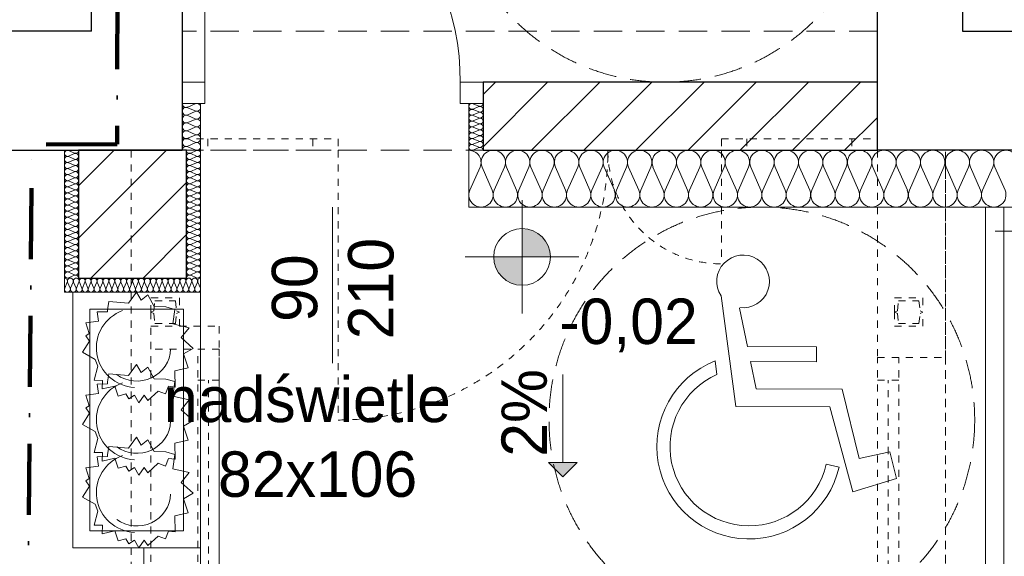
# Model space of a CAD drawing. Extents: x -220312 to -8310, y -91840 to 81907.
# Tile 21 of 128: x -187945 to -184476, y -11445 to -9555. Entities that reach past the tile are written whole.
import ezdxf

# ---------------------------------------------------------------- set-up
doc = ezdxf.new("R2010")
doc.units = 0
doc.header["$MEASUREMENT"] = 0
doc.set_wipeout_variables(frame=1)
for name, pattern in [('Hidden Line', [50, 25, -25]), ('Krawędzie ukryte', [150, 100, -50]), ('Kreski i kropki', [450, 250, -100, 0, -100])]:
    doc.linetypes.add(name, pattern=pattern)
doc.layers.add('#kan_san-op', color=34, linetype='Continuous')
for name, color, linetype, lineweight, true_color in [('Arch drzwi_Nr_Pióra__4', 7, 'Continuous', 9, 0x029e21), ('Arch ocieplenie_Nr_Pióra__22', 7, 'Continuous', 9, 0x7f7f7f), ('Arch ocieplenie_Nr_Pióra__24', 7, 'Continuous', 9, 0x029e21), ('Arch okna_Nr_Pióra__4', 7, 'Continuous', 9, 0x029e21), ('Arch wyposarzenie_Nr_Pióra__2', 7, 'Continuous', 13, 0x7f7f7f), ('Arch wyposarzenie_Nr_Pióra__4', 7, 'Continuous', 9, 0x029e21)]:
    doc.layers.add(name, color=color, linetype=linetype, lineweight=lineweight, true_color=true_color)
for name, color, linetype, lineweight in [('Arch opisy_Nr_Pióra__21', 7, 'Continuous', 9), ('Arch rynny_Nr_Pióra__21', 7, 'Continuous', 9), ('Arch schody_Nr_Pióra__21', 7, 'Continuous', 9), ('arch spadki_Nr_Pióra__21', 7, 'Continuous', 9), ('Arch wyburzenia_Nr_Pióra__46', 5, 'Continuous', 13), ('Arch ściany nośne_Nr_Pióra__21', 7, 'Continuous', 9), ('Arch ściany nośne_Nr_Pióra__27', 7, 'Continuous', 30), ('INWENT KONST. DREWNIANA_Nr_Pióra__20', 1, 'Continuous', 100), ('INWENT RZĘDNE_Nr_Pióra__21', 7, 'Continuous', 9), ('INWENT. DRZWI_Nr_Pióra__101', 8, 'Continuous', 13), ('INWENT. OKNA_Nr_Pióra__101', 8, 'Continuous', 13), ('INWENT.ŚCIANY_Nr_Pióra__1', 7, 'Continuous', 25), ('INWENT.ŚCIANY_Nr_Pióra__101', 8, 'Continuous', 13), ('Inwentaryzacja Konst._Nr_Pióra__101', 8, 'Continuous', 13), ('Istniejące schody_Nr_Pióra__101', 8, 'Continuous', 13), ('Istniejące stropy_Nr_Pióra__5', 7, 'Continuous', 13), ('PODKŁAD', 252, 'Continuous', 35)]:
    doc.layers.add(name, color=color, linetype=linetype, lineweight=lineweight)
doc.styles.add('GENERATED_STYLE_2', font='txt')
doc.styles.add('GENERATED_STYLE_6', font='txt')
pattern_1 = [(45, (0, 0), (-91.92388, 91.92388), [])]

# ---------------------------------------------------------------- blocks, each defined once
blk = doc.blocks.new('parter')
at = {"layer": 'Arch schody_Nr_Pióra__21', "linetype": 'Continuous'}
blk.add_hatch(color=252, dxfattribs=at).paths.add_polyline_path([(-186031.2, -11165.1), (-186081.2, -11115.1), (-185981.2, -11115.1)], flags=0)
at = {"layer": 'Arch ściany nośne_Nr_Pióra__21', "linetype": 'Continuous'}
h = blk.add_hatch(dxfattribs=at)
h.set_pattern_fill('Common_Brick', color=252, style=0, pattern_type=2)
h.set_pattern_definition(pattern_1)
h.paths.add_polyline_path([(-184922.4, -9775.1), (-186312.4, -9775.1), (-186312.4, -10015.1), (-184922.4, -10015.1)], flags=0)
h = blk.add_hatch(dxfattribs=at)
h.set_pattern_fill('Common_Brick', color=252, style=0, pattern_type=2)
h.set_pattern_definition(pattern_1)
h.paths.add_polyline_path([(-187737.4, -10015.1), (-187737.4, -10465.1), (-187357.4, -10465.1), (-187357.4, -10015.1)], flags=0)
at = {"layer": 'INWENT RZĘDNE_Nr_Pióra__21', "linetype": 'Continuous'}
for points in [[(-186174.8, -10390.5), (-186074.8, -10390.5), (-186082.4, -10352.2), (-186104.1, -10319.8), (-186136.5, -10298.1), (-186174.8, -10290.5)], [(-186174.8, -10390.5), (-186274.8, -10390.5), (-186267.2, -10428.8), (-186245.5, -10461.2), (-186213.1, -10482.9), (-186174.8, -10490.5)]]:
    blk.add_hatch(color=252, dxfattribs=at).paths.add_polyline_path(points, flags=0)
at = {"layer": 'Arch ocieplenie_Nr_Pióra__22', "color": 252, "linetype": 'Continuous'}
for p, q in [((-187326.7, -9851.3), (-187353, -9862.7)), ((-186347.5, -9851), (-186327.3, -9859.6)), ((-187353, -9865.1), (-187326.7, -9876.5)), ((-187326.7, -9878.8), (-187353, -9890.2)), ((-186327.3, -9861.3), (-186347.5, -9869.9)), ((-186347.5, -9871.6), (-186327.3, -9880.2)), ((-186327.3, -9882), (-186347.5, -9890.5)), ((-187353, -9892.6), (-187326.7, -9904)), ((-187326.7, -9906.3), (-187353, -9917.7)), ((-187353, -9920.1), (-187326.7, -9931.5)), ((-186347.5, -9892.3), (-186327.3, -9900.8)), ((-186327.3, -9902.6), (-186347.5, -9911.2)), ((-186347.5, -9912.9), (-186327.3, -9921.5)), ((-187326.7, -9933.8), (-187353, -9945.2)), ((-187353, -9947.6), (-187326.7, -9959)), ((-186327.3, -9923.2), (-186347.5, -9931.8)), ((-186347.5, -9933.5), (-186327.3, -9942.1)), ((-186327.3, -9943.8), (-186347.5, -9952.4)), ((-186347.5, -9954.1), (-186327.3, -9962.7)), ((-187326.7, -9961.3), (-187353, -9972.7)), ((-187353, -9975.1), (-187326.7, -9986.5)), ((-187326.7, -9988.8), (-187353, -10000.2)), ((-186327.3, -9964.5), (-186347.5, -9973)), ((-186347.5, -9974.8), (-186327.3, -9983.3)), ((-186327.3, -9985.1), (-186347.5, -9993.7)), ((-187353, -10002.6), (-187326.7, -10014)), ((-186347.5, -9995.4), (-186327.3, -10004)), ((-186327.3, -10005.7), (-186347.5, -10014.3)), ((-186358.8, -10155.6), (-186323, -10074.7)), ((-186315.7, -10074.7), (-186280, -10155.6)), ((-186272.7, -10155.6), (-186236.9, -10074.7)), ((-186229.7, -10074.7), (-186193.9, -10155.6)), ((-186186.7, -10155.6), (-186150.9, -10074.7)), ((-186143.7, -10074.7), (-186107.9, -10155.6)), ((-186100.6, -10155.6), (-186064.8, -10074.7)), ((-186057.6, -10074.7), (-186021.8, -10155.6)), ((-186014.6, -10155.6), (-185978.8, -10074.7)), ((-185971.6, -10074.7), (-185935.8, -10155.6)), ((-185928.6, -10155.6), (-185892.8, -10074.7)), ((-185885.5, -10074.7), (-185849.7, -10155.6)), ((-185842.5, -10155.6), (-185806.7, -10074.7)), ((-185799.5, -10074.7), (-185763.7, -10155.6)), ((-185756.5, -10155.6), (-185720.7, -10074.7)), ((-185713.5, -10074.7), (-185677.7, -10155.6)), ((-185670.4, -10155.6), (-185634.6, -10074.7)), ((-185627.4, -10074.7), (-185591.6, -10155.6)), ((-185584.4, -10155.6), (-185548.6, -10074.7)), ((-185541.4, -10074.7), (-185505.6, -10155.6)), ((-185498.4, -10155.6), (-185462.6, -10074.7)), ((-185455.3, -10074.7), (-185419.5, -10155.6)), ((-185412.3, -10155.6), (-185376.5, -10074.7)), ((-185369.3, -10074.7), (-185333.5, -10155.6)), ((-185326.3, -10155.6), (-185290.5, -10074.7)), ((-185283.2, -10074.7), (-185247.5, -10155.6)), ((-185240.2, -10155.6), (-185204.4, -10074.7)), ((-185197.2, -10074.7), (-185161.4, -10155.6)), ((-185154.2, -10155.6), (-185118.4, -10074.7)), ((-185111.2, -10074.7), (-185075.4, -10155.6)), ((-185068.1, -10155.6), (-185032.3, -10074.7)), ((-185025.1, -10074.7), (-184989.3, -10155.6)), ((-184982.1, -10155.6), (-184946.3, -10074.7)), ((-184939.1, -10074.7), (-184903.3, -10155.6)), ((-184896.1, -10155.6), (-184860.3, -10074.7)), ((-184853, -10074.7), (-184817.2, -10155.6)), ((-184810, -10155.6), (-184774.2, -10074.7)), ((-184767, -10074.7), (-184731.2, -10155.6)), ((-184724, -10155.6), (-184688.2, -10074.7)), ((-184681, -10074.7), (-184645.2, -10155.6)), ((-184637.9, -10155.6), (-184602.1, -10074.7)), ((-184594.9, -10074.7), (-184559.1, -10155.6)), ((-184551.9, -10155.6), (-184516.1, -10074.7)), ((-184508.9, -10074.7), (-184473.1, -10155.6))]:
    blk.add_line(p, q, dxfattribs=at)
for centre, major_axis, ratio, start_param, end_param in [((-187358.6, -9850.1), (13.8, 0), 0.994634, 3.141593, 5.125182), ((-187321.2, -9863.9), (13.8, 0), 0.994634, 4.299595, 8.266775), ((-186351.7, -9860.5), (10.6, 0), 0.969765, 1.158003, 5.125183), ((-186323, -9850.1), (10.6, 0), 0.969765, 4.299596, 6.283185), ((-187358.6, -9877.6), (13.8, 0), 0.994634, 1.158004, 5.125183), ((-187321.2, -9891.4), (13.8, 0), 0.994634, 4.299595, 8.266775), ((-186351.7, -9881.1), (10.6, 0), 0.969765, 1.158003, 5.125183), ((-186323, -9870.8), (10.6, 0), 0.969765, 4.299595, 8.266774), ((-186323, -9891.4), (10.6, 0), 0.969765, 4.299595, 8.266774), ((-187358.6, -9905.1), (13.8, 0), 0.994634, 1.158004, 5.125183), ((-187358.6, -9932.6), (13.8, 0), 0.994634, 1.158004, 5.125183), ((-187321.2, -9918.9), (13.8, 0), 0.994634, 4.299595, 8.266775), ((-186351.7, -9901.7), (10.6, 0), 0.969765, 1.158003, 5.125183), ((-186351.7, -9922.3), (10.6, 0), 0.969765, 1.158003, 5.125183), ((-186323, -9912), (10.6, 0), 0.969765, 4.299595, 8.266774), ((-186323, -9932.6), (10.6, 0), 0.969765, 4.299595, 8.266774), ((-187358.6, -9960.1), (13.8, 0), 0.994634, 1.158004, 5.125183), ((-187321.2, -9946.4), (13.8, 0), 0.994634, 4.299595, 8.266775), ((-186351.7, -9943), (10.6, 0), 0.969765, 1.158003, 5.125183), ((-186351.7, -9963.6), (10.6, 0), 0.969765, 1.158003, 5.125183), ((-186323, -9953.3), (10.6, 0), 0.969765, 4.299595, 8.266774), ((-187358.6, -9987.6), (13.8, 0), 0.994634, 1.158004, 5.125183), ((-187321.2, -9973.9), (13.8, 0), 0.994634, 4.299595, 8.266775), ((-187321.2, -10001.4), (13.8, 0), 0.994634, 4.299595, 8.266775), ((-186351.7, -9984.2), (10.6, 0), 0.969765, 1.158003, 5.125183), ((-186323, -9973.9), (10.6, 0), 0.969765, 4.299595, 8.266774), ((-186323, -9994.5), (10.6, 0), 0.969765, 4.299595, 8.266774), ((-187358.6, -10015.1), (13.8, 0), 0.994634, 1.158004, 3.141593), ((-186351.7, -10004.8), (10.6, 0), 0.969765, 1.158003, 5.125183), ((-186362.4, -10057.7), (43, 0), 0.988721, 5.870392, 7.853982), ((-186323, -10015.1), (10.6, 0), 0.969765, 0, 1.983589), ((-186276.3, -10057.7), (43, 0), 0.988721, 5.870392, 9.837571), ((-186190.3, -10057.7), (43, 0), 0.988721, 5.870392, 9.837571), ((-186104.3, -10057.7), (43, 0), 0.988721, 5.870392, 9.837571), ((-186018.2, -10057.7), (43, 0), 0.988721, 5.870392, 9.837571), ((-185932.2, -10057.7), (43, 0), 0.988721, 5.870392, 9.837571), ((-185846.1, -10057.7), (43, 0), 0.988721, 5.870392, 9.837571), ((-185760.1, -10057.7), (43, 0), 0.988721, 5.870392, 9.837571), ((-185674, -10057.7), (43, 0), 0.988721, 5.870392, 9.837571), ((-185588, -10057.7), (43, 0), 0.988721, 5.870392, 9.837571), ((-185502, -10057.7), (43, 0), 0.988721, 5.870392, 9.837571), ((-185415.9, -10057.7), (43, 0), 0.988721, 5.870392, 9.837571), ((-185329.9, -10057.7), (43, 0), 0.988721, 5.870392, 9.837571), ((-185243.8, -10057.7), (43, 0), 0.988721, 5.870392, 9.837571), ((-185157.8, -10057.7), (43, 0), 0.988721, 5.870392, 9.837571), ((-185071.8, -10057.7), (43, 0), 0.988721, 5.870392, 9.837571), ((-184985.7, -10057.7), (43, 0), 0.988721, 5.870392, 9.837571), ((-184899.7, -10057.7), (43, 0), 0.988721, 5.870392, 9.837571), ((-184813.6, -10057.7), (43, 0), 0.988721, 5.870392, 9.837571), ((-184727.6, -10057.7), (43, 0), 0.988721, 5.870392, 9.837571), ((-184641.5, -10057.7), (43, 0), 0.988721, 5.870392, 9.837571), ((-184555.5, -10057.7), (43, 0), 0.988721, 5.870392, 9.837571), ((-184469.5, -10057.7), (43, 0), 0.988721, 5.870392, 9.837571), ((-186319.4, -10172.6), (43, 0), 0.988721, 2.728799, 6.695979), ((-186233.3, -10172.6), (43, 0), 0.988721, 2.728799, 6.695979), ((-186147.3, -10172.6), (43, 0), 0.988721, 2.728799, 6.695979), ((-186061.2, -10172.6), (43, 0), 0.988721, 2.728799, 6.695979), ((-185975.2, -10172.6), (43, 0), 0.988721, 2.728799, 6.695979), ((-185889.2, -10172.6), (43, 0), 0.988721, 2.728799, 6.695979), ((-185803.1, -10172.6), (43, 0), 0.988721, 2.728799, 6.695979), ((-185717.1, -10172.6), (43, 0), 0.988721, 2.728799, 6.695979), ((-185631, -10172.6), (43, 0), 0.988721, 2.728799, 6.695979), ((-185545, -10172.6), (43, 0), 0.988721, 2.728799, 6.695979), ((-185458.9, -10172.6), (43, 0), 0.988721, 2.728799, 6.695979), ((-185372.9, -10172.6), (43, 0), 0.988721, 2.728799, 6.695979), ((-185286.9, -10172.6), (43, 0), 0.988721, 2.728799, 6.695979), ((-185200.8, -10172.6), (43, 0), 0.988721, 2.728799, 6.695979), ((-185114.8, -10172.6), (43, 0), 0.988721, 2.728799, 6.695979), ((-185028.7, -10172.6), (43, 0), 0.988721, 2.728799, 6.695979), ((-184942.7, -10172.6), (43, 0), 0.988721, 2.728799, 6.695979), ((-184856.7, -10172.6), (43, 0), 0.988721, 2.728799, 6.695979), ((-184770.6, -10172.6), (43, 0), 0.988721, 2.728799, 6.695979), ((-184684.6, -10172.6), (43, 0), 0.988721, 2.728799, 6.695979), ((-184598.5, -10172.6), (43, 0), 0.988721, 2.728799, 6.695979), ((-184512.5, -10172.6), (43, 0), 0.988721, 2.728799, 6.695979)]:
    blk.add_ellipse(centre, major_axis=major_axis, ratio=ratio, start_param=start_param, end_param=end_param, dxfattribs=at)
at = {"layer": 'Arch ocieplenie_Nr_Pióra__24', "color": 252, "linetype": 'Continuous'}
for p, q in [((-187772.5, -10016), (-187752.3, -10025)), ((-187752.3, -10026.8), (-187772.5, -10035.7)), ((-187322.3, -10016), (-187342.5, -10025)), ((-187342.5, -10026.8), (-187322.3, -10035.7)), ((-187772.5, -10037.5), (-187752.3, -10046.4)), ((-187752.3, -10048.2), (-187772.5, -10057.1)), ((-187772.5, -10058.9), (-187752.3, -10067.8)), ((-187322.3, -10037.5), (-187342.5, -10046.4)), ((-187342.5, -10048.2), (-187322.3, -10057.1)), ((-187322.3, -10058.9), (-187342.5, -10067.8)), ((-187752.3, -10069.6), (-187772.5, -10078.5)), ((-187772.5, -10080.3), (-187752.3, -10089.2)), ((-187752.3, -10091), (-187772.5, -10100)), ((-187342.5, -10069.6), (-187322.3, -10078.5)), ((-187322.3, -10080.3), (-187342.5, -10089.2)), ((-187342.5, -10091), (-187322.3, -10100)), ((-187772.5, -10101.8), (-187752.3, -10110.7)), ((-187752.3, -10112.5), (-187772.5, -10121.4)), ((-187772.5, -10123.2), (-187752.3, -10132.1)), ((-187322.3, -10101.8), (-187342.5, -10110.7)), ((-187342.5, -10112.5), (-187322.3, -10121.4)), ((-187322.3, -10123.2), (-187342.5, -10132.1)), ((-187752.3, -10133.9), (-187772.5, -10142.8)), ((-187772.5, -10144.6), (-187752.3, -10153.5)), ((-187752.3, -10155.3), (-187772.5, -10164.2)), ((-187342.5, -10133.9), (-187322.3, -10142.8)), ((-187322.3, -10144.6), (-187342.5, -10153.5)), ((-187342.5, -10155.3), (-187322.3, -10164.2)), ((-187772.5, -10166), (-187752.3, -10175)), ((-187752.3, -10176.8), (-187772.5, -10185.7)), ((-187772.5, -10187.5), (-187752.3, -10196.4)), ((-187752.3, -10198.2), (-187772.5, -10207.1)), ((-187322.3, -10166), (-187342.5, -10175)), ((-187342.5, -10176.8), (-187322.3, -10185.7)), ((-187322.3, -10187.5), (-187342.5, -10196.4)), ((-187342.5, -10198.2), (-187322.3, -10207.1)), ((-187772.5, -10208.9), (-187752.3, -10217.8)), ((-187752.3, -10219.6), (-187772.5, -10228.5)), ((-187772.5, -10230.3), (-187752.3, -10239.2)), ((-187322.3, -10208.9), (-187342.5, -10217.8)), ((-187342.5, -10219.6), (-187322.3, -10228.5)), ((-187322.3, -10230.3), (-187342.5, -10239.2)), ((-187752.3, -10241), (-187772.5, -10250)), ((-187772.5, -10251.8), (-187752.3, -10260.7)), ((-187752.3, -10262.5), (-187772.5, -10271.4)), ((-187342.5, -10241), (-187322.3, -10250)), ((-187322.3, -10251.8), (-187342.5, -10260.7)), ((-187342.5, -10262.5), (-187322.3, -10271.4)), ((-187772.5, -10273.2), (-187752.3, -10282.1)), ((-187752.3, -10283.9), (-187772.5, -10292.8)), ((-187772.5, -10294.6), (-187752.3, -10303.5)), ((-187322.3, -10273.2), (-187342.5, -10282.1)), ((-187342.5, -10283.9), (-187322.3, -10292.8)), ((-187322.3, -10294.6), (-187342.5, -10303.5)), ((-187752.3, -10305.3), (-187772.5, -10314.2)), ((-187772.5, -10316), (-187752.3, -10325)), ((-187752.3, -10326.8), (-187772.5, -10335.7)), ((-187772.5, -10337.5), (-187752.3, -10346.4)), ((-187342.5, -10305.3), (-187322.3, -10314.2)), ((-187322.3, -10316), (-187342.5, -10325)), ((-187342.5, -10326.8), (-187322.3, -10335.7)), ((-187322.3, -10337.5), (-187342.5, -10346.4)), ((-187752.3, -10348.2), (-187772.5, -10357.1)), ((-187772.5, -10358.9), (-187752.3, -10367.8)), ((-187752.3, -10369.6), (-187772.5, -10378.5)), ((-187342.5, -10348.2), (-187322.3, -10357.1)), ((-187322.3, -10358.9), (-187342.5, -10367.8)), ((-187342.5, -10369.6), (-187322.3, -10378.5)), ((-187772.5, -10380.3), (-187752.3, -10389.2)), ((-187752.3, -10391), (-187772.5, -10400)), ((-187772.5, -10401.8), (-187752.3, -10410.7)), ((-187322.3, -10380.3), (-187342.5, -10389.2)), ((-187342.5, -10391), (-187322.3, -10400)), ((-187322.3, -10401.8), (-187342.5, -10410.7)), ((-187752.3, -10412.5), (-187772.5, -10421.4)), ((-187772.5, -10423.2), (-187752.3, -10432.1)), ((-187752.3, -10433.9), (-187772.5, -10442.8)), ((-187342.5, -10412.5), (-187322.3, -10421.4)), ((-187322.3, -10423.2), (-187342.5, -10432.1)), ((-187342.5, -10433.9), (-187322.3, -10442.8)), ((-187772.5, -10444.6), (-187752.3, -10453.5)), ((-187752.3, -10455.3), (-187772.5, -10464.2)), ((-187322.3, -10444.6), (-187342.5, -10453.5)), ((-187342.5, -10455.3), (-187322.3, -10464.2)), ((-187786.5, -10500.2), (-187777.8, -10480)), ((-187776.1, -10480), (-187767.4, -10500.2)), ((-187765.6, -10500.2), (-187757, -10480)), ((-187755.2, -10480), (-187746.5, -10500.2)), ((-187744.8, -10500.2), (-187736.1, -10480)), ((-187734.3, -10480), (-187725.6, -10500.2)), ((-187723.9, -10500.2), (-187715.2, -10480)), ((-187713.5, -10480), (-187704.8, -10500.2)), ((-187703, -10500.2), (-187694.3, -10480)), ((-187692.6, -10480), (-187683.9, -10500.2)), ((-187682.2, -10500.2), (-187673.5, -10480)), ((-187671.7, -10480), (-187663, -10500.2)), ((-187661.3, -10500.2), (-187652.6, -10480)), ((-187650.9, -10480), (-187642.2, -10500.2)), ((-187640.4, -10500.2), (-187631.7, -10480)), ((-187630, -10480), (-187621.3, -10500.2)), ((-187619.5, -10500.2), (-187610.9, -10480)), ((-187609.1, -10480), (-187600.4, -10500.2)), ((-187598.7, -10500.2), (-187590, -10480)), ((-187588.2, -10480), (-187579.6, -10500.2)), ((-187577.8, -10500.2), (-187569.1, -10480)), ((-187567.4, -10480), (-187558.7, -10500.2)), ((-187556.9, -10500.2), (-187548.3, -10480)), ((-187546.5, -10480), (-187537.8, -10500.2)), ((-187536.1, -10500.2), (-187527.4, -10480)), ((-187525.6, -10480), (-187517, -10500.2)), ((-187515.2, -10500.2), (-187506.5, -10480)), ((-187504.8, -10480), (-187496.1, -10500.2)), ((-187494.3, -10500.2), (-187485.6, -10480)), ((-187483.9, -10480), (-187475.2, -10500.2)), ((-187473.5, -10500.2), (-187464.8, -10480)), ((-187463, -10480), (-187454.3, -10500.2)), ((-187452.6, -10500.2), (-187443.9, -10480)), ((-187442.2, -10480), (-187433.5, -10500.2)), ((-187431.7, -10500.2), (-187423, -10480)), ((-187421.3, -10480), (-187412.6, -10500.2)), ((-187410.9, -10500.2), (-187402.2, -10480)), ((-187400.4, -10480), (-187391.7, -10500.2)), ((-187390, -10500.2), (-187381.3, -10480)), ((-187379.5, -10480), (-187370.9, -10500.2)), ((-187369.1, -10500.2), (-187360.4, -10480)), ((-187358.7, -10480), (-187350, -10500.2)), ((-187348.2, -10500.2), (-187339.6, -10480)), ((-187337.8, -10480), (-187329.1, -10500.2)), ((-187327.4, -10500.2), (-187318.7, -10480)), ((-187316.9, -10480), (-187308.3, -10500.2))]:
    blk.add_line(p, q, dxfattribs=at)
for centre, major_axis, ratio, start_param, end_param in [((-187776.7, -10025.9), (0, -10.7), 0.992498, 2.728799, 6.695979), ((-187748, -10015.1), (0, -10.7), 0.992498, 5.870392, 7.853982), ((-187748, -10036.6), (0, -10.7), 0.992498, 5.870392, 9.837571), ((-187346.7, -10036.6), (0, -10.7), 0.992498, 2.7288, 6.695979), ((-187346.7, -10015.1), (0, -10.7), 0.992498, 4.712389, 6.695979), ((-187318, -10025.9), (0, -10.7), 0.992498, 5.870392, 9.837571), ((-187776.7, -10047.3), (0, -10.7), 0.992498, 2.728799, 6.695979), ((-187776.7, -10068.7), (0, -10.7), 0.992498, 2.728799, 6.695979), ((-187748, -10058), (0, -10.7), 0.992498, 5.870392, 9.837571), ((-187346.7, -10058), (0, -10.7), 0.992498, 2.7288, 6.695979), ((-187318, -10047.3), (0, -10.7), 0.992498, 5.870392, 9.837571), ((-187318, -10068.7), (0, -10.7), 0.992498, 5.870392, 9.837571), ((-187776.7, -10090.1), (0, -10.7), 0.992498, 2.728799, 6.695979), ((-187748, -10079.4), (0, -10.7), 0.992498, 5.870392, 9.837571), ((-187748, -10100.9), (0, -10.7), 0.992498, 5.870392, 9.837571), ((-187346.7, -10079.4), (0, -10.7), 0.992498, 2.7288, 6.695979), ((-187346.7, -10100.9), (0, -10.7), 0.992498, 2.7288, 6.695979), ((-187318, -10090.1), (0, -10.7), 0.992498, 5.870392, 9.837571), ((-187776.7, -10111.6), (0, -10.7), 0.992498, 2.728799, 6.695979), ((-187776.7, -10133), (0, -10.7), 0.992498, 2.728799, 6.695979), ((-187748, -10122.3), (0, -10.7), 0.992498, 5.870392, 9.837571), ((-187346.7, -10122.3), (0, -10.7), 0.992498, 2.7288, 6.695979), ((-187318, -10111.6), (0, -10.7), 0.992498, 5.870392, 9.837571), ((-187318, -10133), (0, -10.7), 0.992498, 5.870392, 9.837571), ((-187776.7, -10154.4), (0, -10.7), 0.992498, 2.728799, 6.695979), ((-187776.7, -10175.9), (0, -10.7), 0.992498, 2.728799, 6.695979), ((-187748, -10143.7), (0, -10.7), 0.992498, 5.870392, 9.837571), ((-187748, -10165.1), (0, -10.7), 0.992498, 5.870392, 9.837571), ((-187346.7, -10143.7), (0, -10.7), 0.992498, 2.7288, 6.695979), ((-187346.7, -10165.1), (0, -10.7), 0.992498, 2.7288, 6.695979), ((-187318, -10154.4), (0, -10.7), 0.992498, 5.870392, 9.837571), ((-187318, -10175.9), (0, -10.7), 0.992498, 5.870392, 9.837571), ((-187776.7, -10197.3), (0, -10.7), 0.992498, 2.728799, 6.695979), ((-187748, -10186.6), (0, -10.7), 0.992498, 5.870392, 9.837571), ((-187748, -10208), (0, -10.7), 0.992498, 5.870392, 9.837571), ((-187346.7, -10186.6), (0, -10.7), 0.992498, 2.7288, 6.695979), ((-187346.7, -10208), (0, -10.7), 0.992498, 2.7288, 6.695979), ((-187318, -10197.3), (0, -10.7), 0.992498, 5.870392, 9.837571), ((-187776.7, -10218.7), (0, -10.7), 0.992498, 2.728799, 6.695979), ((-187776.7, -10240.1), (0, -10.7), 0.992498, 2.728799, 6.695979), ((-187748, -10229.4), (0, -10.7), 0.992498, 5.870392, 9.837571), ((-187346.7, -10229.4), (0, -10.7), 0.992498, 2.7288, 6.695979), ((-187318, -10218.7), (0, -10.7), 0.992498, 5.870392, 9.837571), ((-187318, -10240.1), (0, -10.7), 0.992498, 5.870392, 9.837571), ((-187776.7, -10261.6), (0, -10.7), 0.992498, 2.728799, 6.695979), ((-187748, -10250.9), (0, -10.7), 0.992498, 5.870392, 9.837571), ((-187748, -10272.3), (0, -10.7), 0.992498, 5.870392, 9.837571), ((-187346.7, -10250.9), (0, -10.7), 0.992498, 2.7288, 6.695979), ((-187346.7, -10272.3), (0, -10.7), 0.992498, 2.7288, 6.695979), ((-187318, -10261.6), (0, -10.7), 0.992498, 5.870392, 9.837571), ((-187776.7, -10283), (0, -10.7), 0.992498, 2.728799, 6.695979), ((-187776.7, -10304.4), (0, -10.7), 0.992498, 2.728799, 6.695979), ((-187748, -10293.7), (0, -10.7), 0.992498, 5.870392, 9.837571), ((-187748, -10315.1), (0, -10.7), 0.992498, 5.870392, 9.837571), ((-187346.7, -10293.7), (0, -10.7), 0.992498, 2.7288, 6.695979), ((-187346.7, -10315.1), (0, -10.7), 0.992498, 2.7288, 6.695979), ((-187318, -10283), (0, -10.7), 0.992498, 5.870392, 9.837571), ((-187318, -10304.4), (0, -10.7), 0.992498, 5.870392, 9.837571), ((-187776.7, -10325.9), (0, -10.7), 0.992498, 2.728799, 6.695979), ((-187776.7, -10347.3), (0, -10.7), 0.992498, 2.728799, 6.695979), ((-187748, -10336.6), (0, -10.7), 0.992498, 5.870392, 9.837571), ((-187346.7, -10336.6), (0, -10.7), 0.992498, 2.7288, 6.695979), ((-187318, -10325.9), (0, -10.7), 0.992498, 5.870392, 9.837571), ((-187318, -10347.3), (0, -10.7), 0.992498, 5.870392, 9.837571), ((-187776.7, -10368.7), (0, -10.7), 0.992498, 2.728799, 6.695979), ((-187748, -10358), (0, -10.7), 0.992498, 5.870392, 9.837571), ((-187748, -10379.4), (0, -10.7), 0.992498, 5.870392, 9.837571), ((-187346.7, -10358), (0, -10.7), 0.992498, 2.7288, 6.695979), ((-187346.7, -10379.4), (0, -10.7), 0.992498, 2.7288, 6.695979), ((-187318, -10368.7), (0, -10.7), 0.992498, 5.870392, 9.837571), ((-187776.7, -10390.1), (0, -10.7), 0.992498, 2.728799, 6.695979), ((-187776.7, -10411.6), (0, -10.7), 0.992498, 2.728799, 6.695979), ((-187748, -10400.9), (0, -10.7), 0.992498, 5.870392, 9.837571), ((-187346.7, -10400.9), (0, -10.7), 0.992498, 2.7288, 6.695979), ((-187318, -10390.1), (0, -10.7), 0.992498, 5.870392, 9.837571), ((-187318, -10411.6), (0, -10.7), 0.992498, 5.870392, 9.837571), ((-187776.7, -10433), (0, -10.7), 0.992498, 2.728799, 6.695979), ((-187776.7, -10454.4), (0, -10.7), 0.992498, 2.728799, 6.695979), ((-187748, -10422.3), (0, -10.7), 0.992498, 5.870392, 9.837571), ((-187748, -10443.7), (0, -10.7), 0.992498, 5.870392, 9.837571), ((-187346.7, -10422.3), (0, -10.7), 0.992498, 2.7288, 6.695979), ((-187346.7, -10443.7), (0, -10.7), 0.992498, 2.7288, 6.695979), ((-187318, -10433), (0, -10.7), 0.992498, 5.870392, 9.837571), ((-187318, -10454.4), (0, -10.7), 0.992498, 5.870392, 9.837571), ((-187787.4, -10475.8), (0, 10.6), 0.981276, 4.299596, 6.283185), ((-187766.5, -10475.8), (0, 10.6), 0.981276, 4.299595, 8.266774), ((-187745.6, -10475.8), (0, 10.6), 0.981276, 4.299595, 8.266774), ((-187748, -10465.1), (0, -10.7), 0.992498, 1.570796, 3.554385), ((-187724.8, -10475.8), (0, 10.6), 0.981276, 4.299595, 8.266774), ((-187703.9, -10475.8), (0, 10.6), 0.981276, 4.299595, 8.266774), ((-187683, -10475.8), (0, 10.6), 0.981276, 4.299595, 8.266774), ((-187662.2, -10475.8), (0, 10.6), 0.981276, 4.299595, 8.266774), ((-187641.3, -10475.8), (0, 10.6), 0.981276, 4.299595, 8.266774), ((-187620.4, -10475.8), (0, 10.6), 0.981276, 4.299595, 8.266774), ((-187599.6, -10475.8), (0, 10.6), 0.981276, 4.299595, 8.266774), ((-187578.7, -10475.8), (0, 10.6), 0.981276, 4.299595, 8.266774), ((-187557.8, -10475.8), (0, 10.6), 0.981276, 4.299595, 8.266774), ((-187536.9, -10475.8), (0, 10.6), 0.981276, 4.299595, 8.266774), ((-187516.1, -10475.8), (0, 10.6), 0.981276, 4.299595, 8.266774), ((-187495.2, -10475.8), (0, 10.6), 0.981276, 4.299595, 8.266774), ((-187474.3, -10475.8), (0, 10.6), 0.981276, 4.299595, 8.266774), ((-187453.5, -10475.8), (0, 10.6), 0.981276, 4.299595, 8.266774), ((-187432.6, -10475.8), (0, 10.6), 0.981276, 4.299595, 8.266774), ((-187411.7, -10475.8), (0, 10.6), 0.981276, 4.299595, 8.266774), ((-187390.9, -10475.8), (0, 10.6), 0.981276, 4.299595, 8.266774), ((-187370, -10475.8), (0, 10.6), 0.981276, 4.299595, 8.266774), ((-187349.1, -10475.8), (0, 10.6), 0.981276, 4.299595, 8.266774), ((-187346.7, -10465.1), (0, -10.7), 0.992498, 2.7288, 4.712389), ((-187328.3, -10475.8), (0, 10.6), 0.981276, 4.299595, 8.266774), ((-187307.4, -10475.8), (0, 10.6), 0.981276, 0, 1.983589), ((-187776.9, -10504.5), (0, 10.6), 0.981276, 1.158003, 5.125183), ((-187756.1, -10504.5), (0, 10.6), 0.981276, 1.158003, 5.125183), ((-187735.2, -10504.5), (0, 10.6), 0.981276, 1.158003, 5.125183), ((-187714.3, -10504.5), (0, 10.6), 0.981276, 1.158003, 5.125183), ((-187693.5, -10504.5), (0, 10.6), 0.981276, 1.158003, 5.125183), ((-187672.6, -10504.5), (0, 10.6), 0.981276, 1.158003, 5.125183), ((-187651.7, -10504.5), (0, 10.6), 0.981276, 1.158003, 5.125183), ((-187630.9, -10504.5), (0, 10.6), 0.981276, 1.158003, 5.125183), ((-187610, -10504.5), (0, 10.6), 0.981276, 1.158003, 5.125183), ((-187589.1, -10504.5), (0, 10.6), 0.981276, 1.158003, 5.125183), ((-187568.3, -10504.5), (0, 10.6), 0.981276, 1.158003, 5.125183), ((-187547.4, -10504.5), (0, 10.6), 0.981276, 1.158003, 5.125183), ((-187526.5, -10504.5), (0, 10.6), 0.981276, 1.158003, 5.125183), ((-187505.6, -10504.5), (0, 10.6), 0.981276, 1.158003, 5.125183), ((-187484.8, -10504.5), (0, 10.6), 0.981276, 1.158003, 5.125183), ((-187463.9, -10504.5), (0, 10.6), 0.981276, 1.158003, 5.125183), ((-187443, -10504.5), (0, 10.6), 0.981276, 1.158003, 5.125183), ((-187422.2, -10504.5), (0, 10.6), 0.981276, 1.158003, 5.125183), ((-187401.3, -10504.5), (0, 10.6), 0.981276, 1.158003, 5.125183), ((-187380.4, -10504.5), (0, 10.6), 0.981276, 1.158003, 5.125183), ((-187359.6, -10504.5), (0, 10.6), 0.981276, 1.158003, 5.125183), ((-187338.7, -10504.5), (0, 10.6), 0.981276, 1.158003, 5.125183), ((-187317.8, -10504.5), (0, 10.6), 0.981276, 1.158003, 5.125183)]:
    blk.add_ellipse(centre, major_axis=major_axis, ratio=ratio, start_param=start_param, end_param=end_param, dxfattribs=at)
at = {"layer": 'Arch okna_Nr_Pióra__4', "color": 252, "linetype": 'Continuous'}
for p, q in [((-187292.4, -9775.1), (-187292.4, -8875.1)), ((-187372.4, -9775.1), (-187292.4, -9775.1)), ((-187292.4, -9775.1), (-187292.4, -9850.1)), ((-186392.4, -9775.1), (-186312.4, -9775.1)), ((-186392.4, -9775.1), (-186392.4, -9850.1)), ((-187372.4, -9850.1), (-187292.4, -9850.1)), ((-186392.4, -9850.1), (-186312.4, -9850.1)), ((-186842.4, -10215.1), (-186842.4, -10765.1))]:
    blk.add_line(p, q, dxfattribs=at)
blk.add_arc((-187292.4, -9775.1), 900, 0, 90, dxfattribs=at)
at = {"layer": 'Arch opisy_Nr_Pióra__21', "color": 252, "linetype": 'Krawędzie ukryte'}
for centre in [(-185672.4, -9025.1), (-185329.9, -10965.1)]:
    blk.add_circle(centre, 750, dxfattribs=at)
at = {"layer": 'Arch rynny_Nr_Pióra__21', "color": 252, "linetype": 'Continuous'}
blk.add_line((-184267.4, -10300.1), (-184507.4, -10300.1), dxfattribs=at)
at = {"layer": 'Arch schody_Nr_Pióra__21', "color": 252, "linetype": 'Continuous'}
for p, q in [((-184542.4, -10215.1), (-184542.4, -12815.1)), ((-184477.4, -10215.1), (-184477.4, -12815.1)), ((-187307.4, -10515.1), (-187757.4, -10515.1)), ((-187757.4, -10515.1), (-187757.4, -11415.1)), ((-187307.4, -11415.1), (-187307.4, -10515.1)), ((-187697.4, -10575.1), (-187697.4, -11355.1)), ((-187367.4, -10575.1), (-187697.4, -10575.1)), ((-187367.4, -11355.1), (-187367.4, -10575.1)), ((-186031.2, -10805.1), (-186031.2, -11115.1)), ((-186081.2, -11115.1), (-185981.2, -11115.1)), ((-186031.2, -11165.1), (-186081.2, -11115.1)), ((-186031.2, -11165.1), (-185981.2, -11115.1)), ((-187697.4, -11355.1), (-187367.4, -11355.1)), ((-187307.4, -11415.1), (-187757.4, -11415.1)), ((-187307.4, -11415.1), (-187507.4, -11415.1)), ((-187507.4, -11415.1), (-187507.4, -20065.1)), ((-187307.4, -11415.1), (-187307.4, -20065.1))]:
    blk.add_line(p, q, dxfattribs=at)
at = {"layer": 'Arch wyburzenia_Nr_Pióra__46', "color": 252, "linetype": 'Continuous'}
for p, q in [((-187307.4, -9850.1), (-187307.4, -10515.1)), ((-186362.4, -9850.1), (-186362.4, -10215.1)), ((-187787.4, -10515.1), (-187787.4, -10015.1)), ((-186362.4, -10215.1), (-184297.4, -10215.1)), ((-187307.4, -10515.1), (-187787.4, -10515.1))]:
    blk.add_line(p, q, dxfattribs=at)
at = {"layer": 'Arch wyposarzenie_Nr_Pióra__2', "color": 252, "linetype": 'Continuous'}
for p, q in [((-185473.6, -10528.1), (-185421.5, -10917.3)), ((-185380.7, -10706.1), (-185408.2, -10571.3)), ((-185137.2, -10707.1), (-185380.7, -10706.1)), ((-185137.4, -10760.4), (-185137.2, -10707.1)), ((-185494.4, -10756.7), (-185488, -10804.4)), ((-185369.8, -10759.4), (-185137.4, -10760.4)), ((-185350.4, -10854.7), (-185369.8, -10759.4)), ((-185047.3, -10855.9), (-185350.4, -10854.7)), ((-184987.1, -11100.4), (-185047.3, -10855.9)), ((-185421.5, -10917.3), (-185090.8, -10918.6)), ((-185090.8, -10918.6), (-185009.4, -11217.8)), ((-184878.9, -11076.8), (-184987.1, -11100.4)), ((-184855.7, -11171.3), (-184878.9, -11076.8)), ((-185057.8, -11131), (-185103.1, -11120.7)), ((-185009.4, -11217.8), (-184855.7, -11171.3))]:
    blk.add_line(p, q, dxfattribs=at)
for centre, major_axis, start_param, end_param in [((-185396, -10477), (92.9, 0), 4.583801, 10.008202), ((-185374.8, -11059), (325.1, 0), 1.947533, 6.059917), ((-185374.8, -11059), (278.7, 0), 1.989195, 6.059917)]:
    blk.add_ellipse(centre, major_axis=major_axis, ratio=0.999933, start_param=start_param, end_param=end_param, dxfattribs=at)
at = {"layer": 'Arch wyposarzenie_Nr_Pióra__4', "color": 252, "linetype": 'Continuous'}
for p, q in [((-187561.3, -10553.3), (-187533.5, -10515.1)), ((-187533.5, -10515.1), (-187516.8, -10543.5)), ((-187516.8, -10543.5), (-187493.2, -10524)), ((-187493.2, -10524), (-187471.7, -10565.4)), ((-187635.9, -10583.6), (-187635.5, -10576.7)), ((-187635.5, -10576.7), (-187631.5, -10547.6)), ((-187631.5, -10547.6), (-187561.3, -10553.3)), ((-187471.7, -10565.4), (-187430.4, -10566.7)), ((-187430.4, -10566.7), (-187398.2, -10575.5)), ((-187398.2, -10575.5), (-187405.4, -10626.6)), ((-187672.2, -10584), (-187635.9, -10583.6)), ((-187667.2, -10617.2), (-187672.2, -10584)), ((-187711.8, -10623.2), (-187667.2, -10617.2)), ((-187699.9, -10660.6), (-187711.8, -10623.2)), ((-187405.4, -10626.6), (-187348.2, -10640)), ((-187348.2, -10640), (-187375.8, -10674.6)), ((-187712.3, -10668.2), (-187699.9, -10660.6)), ((-187699.6, -10687), (-187712.3, -10668.2)), ((-187375.8, -10674.6), (-187334, -10712.8)), ((-187723.3, -10726.2), (-187699.6, -10687)), ((-187334, -10712.8), (-187367.4, -10732)), ((-187678.6, -10751.6), (-187723.3, -10726.2)), ((-187669.2, -10775.9), (-187678.6, -10751.6)), ((-187367.4, -10732), (-187351.3, -10781.9)), ((-187682.3, -10824.7), (-187669.2, -10775.9)), ((-187561.3, -10807.8), (-187533.5, -10769.6)), ((-187533.5, -10769.6), (-187516.8, -10797.9)), ((-187516.8, -10797.9), (-187493.2, -10778.5)), ((-187493.2, -10778.5), (-187471.7, -10819.9)), ((-187351.3, -10781.9), (-187398.9, -10792.4)), ((-187653.6, -10825.4), (-187682.3, -10824.7)), ((-187635.5, -10831.2), (-187631.5, -10802.1)), ((-187631.5, -10802.1), (-187561.3, -10807.8)), ((-187471.7, -10819.9), (-187430.4, -10821.2)), ((-187430.4, -10821.2), (-187398.2, -10830)), ((-187398.9, -10792.4), (-187397.6, -10849)), ((-187672.2, -10838.4), (-187635.9, -10838.1)), ((-187667.2, -10871.6), (-187672.2, -10838.4)), ((-187654.2, -10855.2), (-187653.6, -10825.4)), ((-187609.9, -10845.4), (-187654.2, -10855.2)), ((-187635.9, -10838.1), (-187635.5, -10831.2)), ((-187598.1, -10880.7), (-187609.9, -10845.4)), ((-187420.8, -10845.9), (-187430.7, -10872.6)), ((-187397.6, -10849), (-187420.8, -10845.9)), ((-187398.2, -10830), (-187405.4, -10881)), ((-187711.8, -10877.6), (-187667.2, -10871.6)), ((-187699.9, -10915.1), (-187711.8, -10877.6)), ((-187571.5, -10872.7), (-187598.1, -10880.7)), ((-187560.4, -10890.2), (-187571.5, -10872.7)), ((-187540.2, -10877.9), (-187560.4, -10890.2)), ((-187524.7, -10904.6), (-187540.2, -10877.9)), ((-187506.6, -10877.7), (-187524.7, -10904.6)), ((-187493.6, -10896.5), (-187506.6, -10877.7)), ((-187457.4, -10863.2), (-187493.6, -10896.5)), ((-187430.7, -10872.6), (-187457.4, -10863.2)), ((-187405.4, -10881), (-187348.2, -10894.4)), ((-187712.3, -10922.7), (-187699.9, -10915.1)), ((-187699.6, -10941.5), (-187712.3, -10922.7)), ((-187348.2, -10894.4), (-187375.8, -10929.1)), ((-187723.3, -10980.6), (-187699.6, -10941.5)), ((-187375.8, -10929.1), (-187334, -10967.3)), ((-187678.6, -11006), (-187723.3, -10980.6)), ((-187334, -10967.3), (-187367.4, -10986.4)), ((-187367.4, -10986.4), (-187351.3, -11036.3)), ((-187682.3, -11079.2), (-187669.2, -11030.4)), ((-187669.2, -11030.4), (-187678.6, -11006)), ((-187561.3, -11063.9), (-187533.5, -11025.7)), ((-187533.5, -11025.7), (-187516.8, -11054)), ((-187635.5, -11087.3), (-187631.5, -11058.1)), ((-187631.5, -11058.1), (-187561.3, -11063.9)), ((-187516.8, -11054), (-187493.2, -11034.5)), ((-187493.2, -11034.5), (-187471.7, -11076)), ((-187351.3, -11036.3), (-187398.9, -11046.9)), ((-187398.9, -11046.9), (-187397.6, -11103.4)), ((-187653.6, -11079.9), (-187682.3, -11079.2)), ((-187672.2, -11094.5), (-187635.9, -11094.2)), ((-187667.2, -11127.7), (-187672.2, -11094.5)), ((-187654.2, -11109.6), (-187653.6, -11079.9)), ((-187609.9, -11099.9), (-187654.2, -11109.6)), ((-187635.9, -11094.2), (-187635.5, -11087.3)), ((-187598.1, -11135.2), (-187609.9, -11099.9)), ((-187471.7, -11076), (-187430.4, -11077.3)), ((-187420.8, -11100.3), (-187430.7, -11127.1)), ((-187430.4, -11077.3), (-187398.2, -11086)), ((-187397.6, -11103.4), (-187420.8, -11100.3)), ((-187398.2, -11086), (-187405.4, -11137.1)), ((-187711.8, -11133.7), (-187667.2, -11127.7)), ((-187699.9, -11171.2), (-187711.8, -11133.7)), ((-187571.5, -11127.2), (-187598.1, -11135.2)), ((-187560.4, -11144.7), (-187571.5, -11127.2)), ((-187540.2, -11132.3), (-187560.4, -11144.7)), ((-187524.7, -11159.1), (-187540.2, -11132.3)), ((-187506.6, -11132.2), (-187524.7, -11159.1)), ((-187493.6, -11151), (-187506.6, -11132.2)), ((-187457.4, -11117.6), (-187493.6, -11151)), ((-187430.7, -11127.1), (-187457.4, -11117.6)), ((-187712.3, -11178.8), (-187699.9, -11171.2)), ((-187405.4, -11137.1), (-187348.2, -11150.5)), ((-187348.2, -11150.5), (-187375.8, -11185.1)), ((-187723.3, -11236.7), (-187699.6, -11197.6)), ((-187699.6, -11197.6), (-187712.3, -11178.8)), ((-187375.8, -11185.1), (-187334, -11223.3)), ((-187678.6, -11262.1), (-187723.3, -11236.7)), ((-187334, -11223.3), (-187367.4, -11242.5)), ((-187669.2, -11286.4), (-187678.6, -11262.1)), ((-187367.4, -11242.5), (-187351.3, -11292.4)), ((-187682.3, -11335.3), (-187669.2, -11286.4)), ((-187351.3, -11292.4), (-187398.9, -11303)), ((-187398.9, -11303), (-187397.6, -11359.5)), ((-187653.6, -11336), (-187682.3, -11335.3)), ((-187654.2, -11365.7), (-187653.6, -11336)), ((-187609.9, -11356), (-187654.2, -11365.7)), ((-187598.1, -11391.2), (-187609.9, -11356)), ((-187457.4, -11373.7), (-187493.6, -11407.1)), ((-187430.7, -11383.2), (-187457.4, -11373.7)), ((-187420.8, -11356.4), (-187430.7, -11383.2)), ((-187397.6, -11359.5), (-187420.8, -11356.4)), ((-187571.5, -11383.3), (-187598.1, -11391.2)), ((-187560.4, -11400.8), (-187571.5, -11383.3)), ((-187540.2, -11388.4), (-187560.4, -11400.8)), ((-187524.7, -11415.1), (-187540.2, -11388.4)), ((-187506.6, -11388.3), (-187524.7, -11415.1)), ((-187493.6, -11407.1), (-187506.6, -11388.3))]:
    blk.add_line(p, q, dxfattribs=at)
for centre, major_axis, start_param, end_param in [((-187532.4, -10710.7), (142.6, 0), 1.927535, 4.652962), ((-187532.4, -10710.7), (119.4, 0), 4.078423, 6.243896), ((-187532.4, -10965.1), (142.6, 0), 1.927535, 4.652962), ((-187532.4, -10965.1), (119.4, 0), 4.078423, 6.243896), ((-187532.4, -11221.2), (142.6, 0), 1.927535, 4.652962), ((-187532.4, -11221.2), (119.4, 0), 4.078423, 6.243896)]:
    blk.add_ellipse(centre, major_axis=major_axis, ratio=0.982005, start_param=start_param, end_param=end_param, dxfattribs=at)
at = {"layer": 'Arch ściany nośne_Nr_Pióra__27', "color": 252, "linetype": 'Continuous'}
for p, q in [((-186312.4, -9775.1), (-186312.4, -10015.1)), ((-184922.4, -9775.1), (-186312.4, -9775.1)), ((-184922.4, -10015.1), (-184922.4, -9775.1)), ((-187357.4, -10015.1), (-187737.4, -10015.1)), ((-187737.4, -10015.1), (-187737.4, -10465.1)), ((-187357.4, -10465.1), (-187357.4, -10015.1)), ((-186312.4, -10015.1), (-184922.4, -10015.1)), ((-187737.4, -10465.1), (-187357.4, -10465.1))]:
    blk.add_line(p, q, dxfattribs=at)
at = {"layer": 'INWENT KONST. DREWNIANA_Nr_Pióra__20', "color": 252, "linetype": 'Kreski i kropki'}
for p, q in [((-187590.4, -3627.7), (-187601.8, -9993)), ((-187935.5, -13999.1), (-187901.9, -9994.8)), ((-187601.8, -9993), (-187901.9, -9994.8))]:
    blk.add_line(p, q, dxfattribs=at)
at = {"layer": 'INWENT RZĘDNE_Nr_Pióra__21', "color": 252, "linetype": 'Continuous'}
for p, q in [((-186174.8, -10590.5), (-186174.8, -10190.5)), ((-186374.8, -10390.5), (-185974.8, -10390.5))]:
    blk.add_line(p, q, dxfattribs=at)
blk.add_circle((-186174.8, -10390.5), 100, dxfattribs=at)
at = {"layer": 'INWENT. DRZWI_Nr_Pióra__101', "color": 252, "linetype": 'Hidden Line'}
for p, q in [((-187372.4, -9975.1), (-186822.4, -9975.1)), ((-187282.4, -9975.1), (-187282.4, -10015.1)), ((-186912.4, -9975.1), (-186912.4, -10015.1)), ((-186822.4, -9975.1), (-186822.4, -10015.1)), ((-185472.4, -9975.1), (-184922.4, -9975.1)), ((-185472.4, -9975.1), (-185472.4, -10015.1)), ((-185382.4, -9975.1), (-185382.4, -10015.1)), ((-185012.4, -9975.1), (-185012.4, -10015.1)), ((-187372.4, -10015.1), (-186822.4, -10015.1)), ((-186822.4, -10015.1), (-186822.4, -10965.1)), ((-185472.4, -10015.1), (-184922.4, -10015.1)), ((-185472.4, -10015.1), (-185472.4, -10415.1))]:
    blk.add_line(p, q, dxfattribs=at)
for centre, radius, start, end in [((-186822.4, -10015.1), 950, 270, 0), ((-185472.4, -10015.1), 400, 180, 270)]:
    blk.add_arc(centre, radius, start, end, dxfattribs=at)
at = {"layer": 'INWENT. OKNA_Nr_Pióra__101', "color": 252, "linetype": 'Hidden Line'}
for p, q in [((-187482.4, -12465.1), (-187482.4, -10715.1)), ((-187317.4, -12465.1), (-187317.4, -10715.1)), ((-187242.4, -10715.1), (-187242.4, -12465.1)), ((-187242.4, -12465.1), (-187242.4, -10745.1)), ((-184922.4, -13165.1), (-184922.4, -10745.1)), ((-184922.4, -13165.1), (-184922.4, -10745.1)), ((-184847.4, -13165.1), (-184847.4, -10745.1)), ((-184682.4, -10745.1), (-184682.4, -13165.1)), ((-187317.4, -10825.1), (-187242.4, -10825.1)), ((-187279.9, -12385.1), (-187279.9, -10825.1)), ((-184922.4, -10825.1), (-184847.4, -10825.1)), ((-184884.9, -13085.1), (-184884.9, -10825.1))]:
    blk.add_line(p, q, dxfattribs=at)
at = {"layer": 'INWENT.ŚCIANY_Nr_Pióra__1', "color": 252, "linetype": 'Continuous'}
for p, q in [((-187372.4, -3415.1), (-187372.4, -10015.1)), ((-187692.4, -9595.1), (-187692.4, -7125.1)), ((-184922.4, -10015.1), (-184922.4, -8145.1)), ((-184622.4, -8145.1), (-184622.4, -9595.1)), ((-187692.4, -9595.1), (-188572.4, -9595.1)), ((-184622.4, -9595.1), (-184332.4, -9595.1)), ((-188602.4, -10015.1), (-187372.4, -10015.1)), ((-184332.4, -10015.1), (-184922.4, -10015.1))]:
    blk.add_line(p, q, dxfattribs=at)
at = {"layer": 'INWENT.ŚCIANY_Nr_Pióra__101', "color": 252, "linetype": 'Hidden Line'}
for p, q in [((-184922.4, -10015.1), (-184922.4, -10745.1)), ((-184682.4, -10745.1), (-184682.4, -10015.1)), ((-187482.4, -10635.1), (-187242.4, -10635.1)), ((-187482.4, -10715.1), (-187482.4, -10635.1)), ((-187242.4, -10635.1), (-187242.4, -10715.1)), ((-187242.4, -10715.1), (-187482.4, -10715.1)), ((-184922.4, -10745.1), (-184682.4, -10745.1))]:
    blk.add_line(p, q, dxfattribs=at)
at = {"layer": 'Inwentaryzacja Konst._Nr_Pióra__101', "color": 252, "linetype": 'Hidden Line'}
for p, q in [((-187482.4, -10585.1), (-187482.4, -10535.1)), ((-187482.4, -10535.1), (-187382.4, -10535.1)), ((-187472.4, -10580.1), (-187468.5, -10545.1)), ((-187468.5, -10545.1), (-187396.3, -10545.1)), ((-187396.3, -10545.1), (-187392.4, -10580.1)), ((-187382.4, -10535.1), (-187382.4, -10585.1)), ((-184862.4, -10585.1), (-184862.4, -10535.1)), ((-184862.4, -10535.1), (-184762.4, -10535.1)), ((-184852.4, -10580.1), (-184848.5, -10545.1)), ((-184848.5, -10545.1), (-184776.3, -10545.1)), ((-184776.3, -10545.1), (-184772.4, -10580.1)), ((-184762.4, -10535.1), (-184762.4, -10585.1)), ((-187482.4, -10585.1), (-187472.4, -10580.1)), ((-187382.4, -10585.1), (-187392.4, -10580.1)), ((-184862.4, -10585.1), (-184852.4, -10580.1)), ((-184762.4, -10585.1), (-184772.4, -10580.1)), ((-187482.4, -10585.1), (-187482.4, -10635.1)), ((-187482.4, -10585.1), (-187472.4, -10590.1)), ((-187472.4, -10590.1), (-187468.5, -10625.1)), ((-187396.3, -10625.1), (-187392.4, -10590.1)), ((-187382.4, -10585.1), (-187392.4, -10590.1)), ((-187382.4, -10635.1), (-187382.4, -10585.1)), ((-184862.4, -10585.1), (-184862.4, -10635.1)), ((-184862.4, -10585.1), (-184852.4, -10590.1)), ((-184852.4, -10590.1), (-184848.5, -10625.1)), ((-184776.3, -10625.1), (-184772.4, -10590.1)), ((-184762.4, -10585.1), (-184772.4, -10590.1)), ((-184762.4, -10635.1), (-184762.4, -10585.1)), ((-187482.4, -10635.1), (-187382.4, -10635.1)), ((-187468.5, -10625.1), (-187396.3, -10625.1)), ((-184862.4, -10635.1), (-184762.4, -10635.1)), ((-184848.5, -10625.1), (-184776.3, -10625.1))]:
    blk.add_line(p, q, dxfattribs=at)
at = {"layer": 'Istniejące schody_Nr_Pióra__101', "color": 252, "linetype": 'Hidden Line'}
for p, q in [((-187552.4, -10015.1), (-187552.4, -16465.1)), ((-184682.4, -16715.1), (-184682.4, -10015.1))]:
    blk.add_line(p, q, dxfattribs=at)
at = {"layer": 'Istniejące stropy_Nr_Pióra__5', "color": 252, "linetype": 'Krawędzie ukryte'}
for p, q in [((-184922.4, -9595.1), (-187372.4, -9595.1)), ((-184922.4, -10015.1), (-187372.4, -10015.1))]:
    blk.add_line(p, q, dxfattribs=at)
at = {"layer": 'Arch drzwi_Nr_Pióra__4', "color": 252, "linetype": 'Continuous', "style": 'GENERATED_STYLE_6'}
for s, p in [('210', (-186627.9, -10680.6)), ('90', (-186896.6, -10619.7))]:
    blk.add_text(s, height=160, rotation=90, dxfattribs=at).set_placement(p)
for s, p in [('nadświetle', (-187436.7, -10972.5)), ('82x106', (-187246.2, -11235.7))]:
    blk.add_text(s, height=160, dxfattribs=at).set_placement(p)
at = {"layer": 'arch spadki_Nr_Pióra__21', "color": 252, "linetype": 'Continuous', "style": 'GENERATED_STYLE_6'}
blk.add_text('2%', height=160, rotation=90, dxfattribs=at).set_placement((-186087.4, -11094.7))
at = {"layer": 'INWENT RZĘDNE_Nr_Pióra__21', "color": 252, "insert": (-186043.5, -10727.1), "char_height": 160, "attachment_point": 7, "style": 'GENERATED_STYLE_2'}
blk.add_mtext('{-0,02}', dxfattribs=at)

msp = doc.modelspace()

# ---------------------------------------------------------------- block references
at = {"layer": 'PODKŁAD'}
msp.add_blockref('parter', (0, 0), dxfattribs=at)

# ---------------------------------------------------------------- next in the draw order: wipeouts: each hides what was drawn before it
at = {"ltscale": 10}
msp.add_wipeout([(-200770.3, 11108.9), (-198285.2, 10498.9), (-198285.2, -17981.1), (-159380.3, -17981.1), (-158770.3, -18591.1), (-200770.3, -18591.1)], dxfattribs=at).dxf.layer = '#kan_san-op'

doc.saveas('drawing.dxf')
